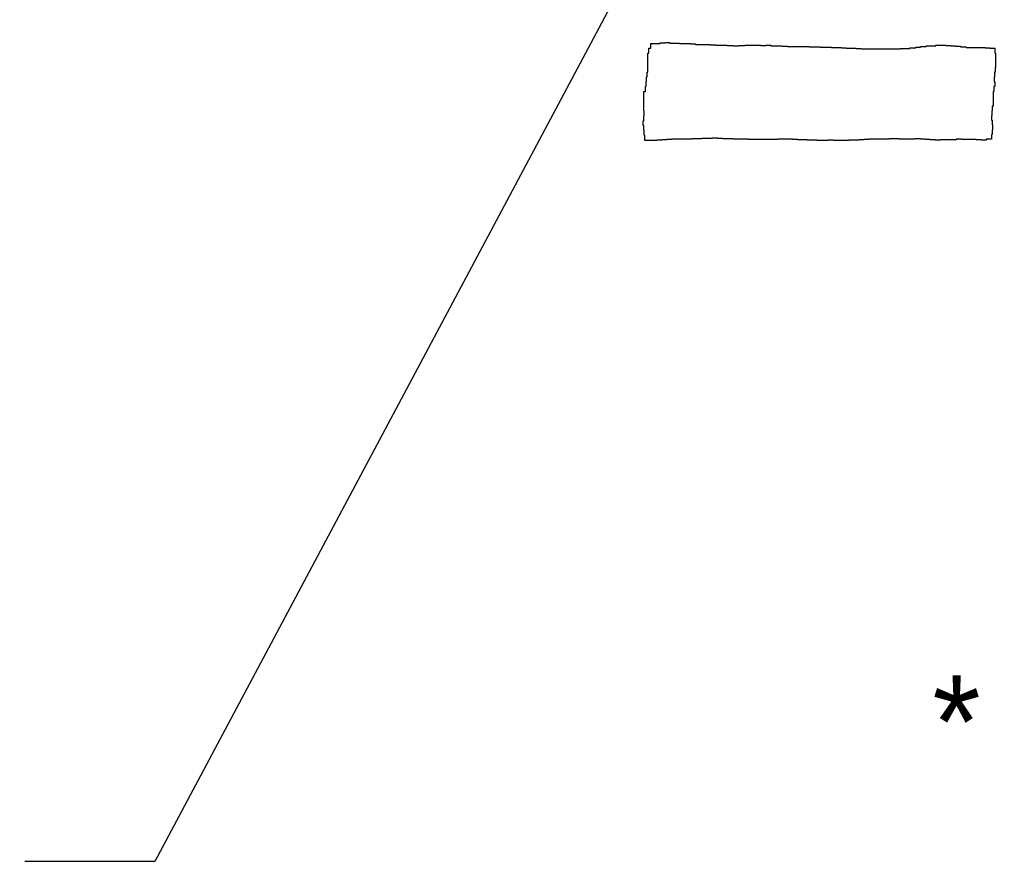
# Paper-space layout 'UM_01' of a CAD drawing. Header units: feet. Extents: x -2.3 to 50.9, y -37.3 to 22.
# Tile 3 of 26: x 23.2 to 24.3, y -34.1 to -33.3. Entities that reach past the tile are written whole.
import ezdxf
from ezdxf.enums import TextEntityAlignment as Align

# ---------------------------------------------------------------- set-up
doc = ezdxf.new("R2010")
doc.units = ezdxf.units.FT
doc.header["$MEASUREMENT"] = 0
doc.layers.add('PS_P_Object', color=92, linetype='Continuous')
doc.layers.add('SH_TextM', color=7, linetype='Continuous')
doc.styles.add('SD Small (0.10)', font='font30.shx', dxfattribs={"height": 0.1})
doc.styles.add('Straight Normal (0.14) Font 30', font='font30', dxfattribs={"height": 0.14})
doc.dimstyles.new('Dec Straight 0', dxfattribs={"dimtxt": 0.14, "dimasz": 0.14, "dimexe": 0.07, "dimexo": 0.07, "dimgap": 0.05, "dimtad": 1, "dimdec": 0, "dimzin": 0, "dimdsep": 46, "dimtxsty": 'Straight Normal (0.14) Font 30', "dimcen": 0.07, "dimclrd": 9, "dimclre": 9, "dimclrt": 256, "dimaunit": 1, "dimadec": 4, "dimazin": 0, "dimtfac": 1, "dimtdec": 0, "dimtofl": 0, "dimtmove": 0, "dimatfit": 3, "dimfxl": 1, "dimtolj": 1, "dimtzin": 0, "dimlwd": 25, "dimlwe": 25, "dimarcsym": 0})

# ---------------------------------------------------------------- blocks, each defined once
blk = doc.blocks.new('SD-117')
at = {"layer": 'PS_P_Object', "color": 5}
for p, q in [((3.2812, 4.2413), (3.2812, 4.2417)), ((3.2812, 4.2417), (3.2862, 4.2417)), ((3.2862, 4.2417), (3.2862, 4.2409)), ((3.2641, 4.2302), (3.2641, 4.2353)), ((3.2641, 4.2353), (3.2662, 4.2353)), ((3.2662, 4.2353), (3.2662, 4.2403)), ((3.2662, 4.2403), (3.2762, 4.2403)), ((3.2762, 4.2403), (3.2762, 4.2413)), ((3.2762, 4.2413), (3.2812, 4.2413)), ((3.2862, 4.2409), (3.2921, 4.2409)), ((3.2921, 4.2409), (3.2921, 4.2407)), ((3.2921, 4.2407), (3.2971, 4.2407)), ((3.2971, 4.2407), (3.2971, 4.2406)), ((3.2971, 4.2406), (3.3026, 4.2406)), ((3.3026, 4.2406), (3.3026, 4.2403)), ((3.3026, 4.2403), (3.3088, 4.2403)), ((3.3088, 4.2403), (3.3088, 4.24)), ((3.3088, 4.24), (3.3142, 4.24)), ((3.3142, 4.24), (3.3142, 4.2394)), ((3.3142, 4.2394), (3.3199, 4.2394)), ((3.3199, 4.2394), (3.3254, 4.2394)), ((3.3254, 4.2394), (3.3306, 4.2394)), ((3.3306, 4.2394), (3.3306, 4.2392)), ((3.3306, 4.2392), (3.3363, 4.2392)), ((3.3363, 4.2392), (3.3363, 4.2388)), ((3.3363, 4.2388), (3.342, 4.2388)), ((3.342, 4.2388), (3.342, 4.2387)), ((3.342, 4.2387), (3.3484, 4.2387)), ((3.3484, 4.2387), (3.3484, 4.2383)), ((3.3484, 4.2383), (3.3547, 4.2383)), ((3.3547, 4.2383), (3.3547, 4.2381)), ((3.3547, 4.2381), (3.3608, 4.2381)), ((3.3608, 4.2381), (3.3608, 4.2383)), ((3.3608, 4.2383), (3.3675, 4.2383)), ((3.3675, 4.2383), (3.3675, 4.2385)), ((3.3675, 4.2385), (3.3734, 4.2385)), ((3.3734, 4.2385), (3.3734, 4.2387)), ((3.3734, 4.2387), (3.3793, 4.2387)), ((3.3793, 4.2387), (3.3848, 4.2387)), ((3.3848, 4.2387), (3.3848, 4.2383)), ((3.3848, 4.2383), (3.3902, 4.2383)), ((3.3902, 4.2383), (3.3902, 4.2385)), ((3.3902, 4.2385), (3.3954, 4.2385)), ((3.3954, 4.2385), (3.3954, 4.2381)), ((3.3954, 4.2381), (3.4018, 4.2381)), ((3.4018, 4.2381), (3.4018, 4.2379)), ((3.4018, 4.2379), (3.4077, 4.2379)), ((3.4077, 4.2379), (3.4077, 4.2376)), ((3.4077, 4.2376), (3.4134, 4.2376)), ((3.4134, 4.2376), (3.4134, 4.2373)), ((3.4134, 4.2373), (3.4195, 4.2373)), ((3.4195, 4.2373), (3.4245, 4.2373)), ((3.4245, 4.2373), (3.4307, 4.2373)), ((3.4307, 4.2373), (3.4307, 4.2372)), ((3.4307, 4.2372), (3.4369, 4.2372)), ((3.4369, 4.2372), (3.4369, 4.237)), ((3.4369, 4.237), (3.4432, 4.237)), ((3.4432, 4.237), (3.4432, 4.2368)), ((3.4432, 4.2368), (3.4487, 4.2368)), ((3.4487, 4.2368), (3.4487, 4.2366)), ((3.4487, 4.2366), (3.4548, 4.2366)), ((3.4548, 4.2366), (3.4548, 4.2364)), ((3.4548, 4.2364), (3.4607, 4.2364)), ((3.4607, 4.2364), (3.4607, 4.2362)), ((3.4607, 4.2362), (3.4657, 4.2362)), ((3.4657, 4.2362), (3.4657, 4.2361)), ((3.4657, 4.2361), (3.4715, 4.2361)), ((3.4715, 4.2361), (3.4715, 4.2358)), ((3.4715, 4.2358), (3.4766, 4.2358)), ((3.4766, 4.2358), (3.4766, 4.2355)), ((3.4766, 4.2355), (3.4819, 4.2355)), ((3.4819, 4.2355), (3.4819, 4.2353)), ((3.4819, 4.2353), (3.4874, 4.2353)), ((3.4874, 4.2353), (3.4874, 4.2351)), ((3.4874, 4.2351), (3.4928, 4.2351)), ((3.4928, 4.2351), (3.4928, 4.2349)), ((3.4928, 4.2349), (3.498, 4.2349)), ((3.498, 4.2349), (3.498, 4.2347)), ((3.498, 4.2347), (3.5037, 4.2347)), ((3.5037, 4.2347), (3.5089, 4.2347)), ((3.5089, 4.2347), (3.5156, 4.2347)), ((3.5156, 4.2347), (3.5156, 4.2346)), ((3.5156, 4.2346), (3.5226, 4.2346)), ((3.5226, 4.2346), (3.5226, 4.2347)), ((3.5226, 4.2347), (3.529, 4.2347)), ((3.529, 4.2347), (3.529, 4.2349)), ((3.529, 4.2349), (3.5347, 4.2349)), ((3.5347, 4.2349), (3.5347, 4.2351)), ((3.5347, 4.2351), (3.5399, 4.2351)), ((3.5399, 4.2351), (3.5453, 4.2351)), ((3.5453, 4.2351), (3.5453, 4.2357)), ((3.5453, 4.2357), (3.5515, 4.2357)), ((3.5515, 4.2357), (3.5515, 4.2366)), ((3.5515, 4.2366), (3.5567, 4.2366)), ((3.5567, 4.2366), (3.5567, 4.2372)), ((3.5567, 4.2372), (3.5626, 4.2372)), ((3.5626, 4.2372), (3.5626, 4.2379)), ((3.5626, 4.2379), (3.5679, 4.2379)), ((3.5679, 4.2379), (3.5679, 4.2381)), ((3.5679, 4.2381), (3.5732, 4.2381)), ((3.5732, 4.2381), (3.5732, 4.2385)), ((3.5732, 4.2385), (3.5788, 4.2385)), ((3.5788, 4.2385), (3.5841, 4.2385)), ((3.5841, 4.2385), (3.5841, 4.2383)), ((3.5841, 4.2383), (3.5893, 4.2383)), ((3.5893, 4.2383), (3.5893, 4.2379)), ((3.5893, 4.2379), (3.5943, 4.2379)), ((3.5943, 4.2379), (3.5943, 4.2376)), ((3.5943, 4.2376), (3.5997, 4.2376)), ((3.5997, 4.2376), (3.5997, 4.2368)), ((3.5997, 4.2368), (3.6059, 4.2368)), ((3.6059, 4.2368), (3.6059, 4.2361)), ((3.6059, 4.2361), (3.6111, 4.2361)), ((3.6111, 4.2361), (3.6161, 4.2361)), ((3.6161, 4.2361), (3.6211, 4.2361)), ((3.6211, 4.2361), (3.6264, 4.2361)), ((3.6264, 4.2361), (3.6264, 4.2358)), ((3.6264, 4.2358), (3.6314, 4.2358)), ((3.6314, 4.2358), (3.6314, 4.2355)), ((3.6314, 4.2355), (3.6364, 4.2355)), ((3.6364, 4.2355), (3.6364, 4.2353)), ((3.6364, 4.2353), (3.6369, 4.2353)), ((3.6366, 4.2351), (3.6366, 4.2301)), ((3.6369, 4.2353), (3.6369, 4.2355)), ((3.2628, 4.225), (3.2628, 4.2302)), ((3.2628, 4.2302), (3.2641, 4.2302)), ((3.2628, 4.2197), (3.2628, 4.225)), ((3.6366, 4.2301), (3.6375, 4.2301)), ((3.6375, 4.225), (3.6373, 4.225)), ((3.6373, 4.225), (3.6373, 4.2199)), ((3.6375, 4.2301), (3.6375, 4.225)), ((3.2628, 4.2147), (3.2628, 4.2197)), ((3.263, 4.2147), (3.2628, 4.2147)), ((3.263, 4.2096), (3.263, 4.2147)), ((3.6373, 4.2147), (3.637, 4.2147)), ((3.637, 4.2147), (3.637, 4.2095)), ((3.6373, 4.2199), (3.6373, 4.2147)), ((3.2616, 4.1991), (3.2616, 4.2046)), ((3.2616, 4.2046), (3.2623, 4.2046)), ((3.2623, 4.2046), (3.2623, 4.2096)), ((3.2623, 4.2096), (3.263, 4.2096)), ((3.6364, 4.2042), (3.6359, 4.2042)), ((3.6359, 4.2042), (3.6359, 4.1991)), ((3.637, 4.2095), (3.6364, 4.2095)), ((3.6364, 4.2095), (3.6364, 4.2042)), ((3.2585, 4.1834), (3.2585, 4.1886)), ((3.2585, 4.1886), (3.2603, 4.1886)), ((3.2603, 4.1886), (3.2603, 4.1941)), ((3.2603, 4.1941), (3.2612, 4.1941)), ((3.2612, 4.1941), (3.2612, 4.1991)), ((3.2612, 4.1991), (3.2616, 4.1991)), ((3.6357, 4.1888), (3.6348, 4.1888)), ((3.6348, 4.1888), (3.6348, 4.1836)), ((3.6366, 4.1941), (3.6357, 4.1941)), ((3.6357, 4.1941), (3.6357, 4.1888)), ((3.6359, 4.1991), (3.6366, 4.1991)), ((3.6366, 4.1991), (3.6366, 4.1941)), ((3.2585, 4.178), (3.2585, 4.1834)), ((3.2585, 4.1729), (3.2585, 4.178)), ((3.6348, 4.1836), (3.6348, 4.1782)), ((3.6348, 4.1782), (3.635, 4.1782)), ((3.635, 4.1782), (3.635, 4.1729)), ((3.2587, 4.1729), (3.2585, 4.1729)), ((3.2587, 4.1678), (3.2587, 4.1729)), ((3.2589, 4.1678), (3.2587, 4.1678)), ((3.2589, 4.1624), (3.2589, 4.1678)), ((3.6339, 4.1678), (3.6334, 4.1678)), ((3.6334, 4.1678), (3.6334, 4.1628)), ((3.635, 4.1729), (3.6339, 4.1729)), ((3.6339, 4.1729), (3.6339, 4.1678)), ((3.258, 4.1521), (3.258, 4.1573)), ((3.258, 4.1573), (3.2587, 4.1573)), ((3.2587, 4.1573), (3.2587, 4.1624)), ((3.2587, 4.1624), (3.2589, 4.1624)), ((3.6334, 4.1628), (3.6332, 4.1628)), ((3.6332, 4.1628), (3.6332, 4.1577)), ((3.6332, 4.1577), (3.6339, 4.1577)), ((3.6339, 4.1577), (3.6339, 4.1527)), ((3.2585, 4.1521), (3.258, 4.1521)), ((3.2585, 4.1471), (3.2585, 4.1521)), ((3.2591, 4.1471), (3.2585, 4.1471)), ((3.2591, 4.1418), (3.2591, 4.1471)), ((3.6339, 4.1527), (3.6343, 4.1527)), ((3.6343, 4.1476), (3.6339, 4.1476)), ((3.6339, 4.1476), (3.6339, 4.1426)), ((3.6343, 4.1527), (3.6343, 4.1476)), ((3.2598, 4.1418), (3.2591, 4.1418)), ((3.2598, 4.1367), (3.2598, 4.1418)), ((3.2598, 4.136), (3.2598, 4.1362)), ((3.2628, 4.136), (3.2598, 4.136)), ((3.2628, 4.1358), (3.2628, 4.136)), ((3.2678, 4.1358), (3.2628, 4.1358)), ((3.2728, 4.136), (3.2678, 4.136)), ((3.2678, 4.136), (3.2678, 4.1358)), ((3.278, 4.1362), (3.2728, 4.1362)), ((3.2728, 4.1362), (3.2728, 4.136)), ((3.2835, 4.1366), (3.278, 4.1366)), ((3.278, 4.1366), (3.278, 4.1362)), ((3.2887, 4.1369), (3.2835, 4.1369)), ((3.2835, 4.1369), (3.2835, 4.1366)), ((3.294, 4.1373), (3.2887, 4.1373)), ((3.2887, 4.1373), (3.2887, 4.1369)), ((3.2997, 4.1373), (3.294, 4.1373)), ((3.3051, 4.1375), (3.2997, 4.1375)), ((3.2997, 4.1375), (3.2997, 4.1373)), ((3.3051, 4.1373), (3.3051, 4.1375)), ((3.3106, 4.1373), (3.3051, 4.1373)), ((3.3158, 4.1377), (3.3106, 4.1377)), ((3.3106, 4.1377), (3.3106, 4.1373)), ((3.3211, 4.1377), (3.3158, 4.1377)), ((3.327, 4.1381), (3.3211, 4.1381)), ((3.3211, 4.1381), (3.3211, 4.1377)), ((3.3324, 4.1382), (3.327, 4.1382)), ((3.327, 4.1382), (3.327, 4.1381)), ((3.3379, 4.1384), (3.3324, 4.1384)), ((3.3324, 4.1384), (3.3324, 4.1382)), ((3.3379, 4.1382), (3.3379, 4.1384)), ((3.3435, 4.1382), (3.3379, 4.1382)), ((3.3435, 4.1379), (3.3435, 4.1382)), ((3.3488, 4.1379), (3.3435, 4.1379)), ((3.3488, 4.1377), (3.3488, 4.1379)), ((3.3547, 4.1377), (3.3488, 4.1377)), ((3.3547, 4.1375), (3.3547, 4.1377)), ((3.3604, 4.1375), (3.3547, 4.1375)), ((3.3604, 4.1373), (3.3604, 4.1375)), ((3.3654, 4.1373), (3.3604, 4.1373)), ((3.3707, 4.1373), (3.3654, 4.1373)), ((3.3707, 4.1369), (3.3707, 4.1373)), ((3.3761, 4.1369), (3.3707, 4.1369)), ((3.3811, 4.1369), (3.3761, 4.1369)), ((3.3868, 4.1369), (3.3811, 4.1369)), ((3.3922, 4.1369), (3.3868, 4.1369)), ((3.3977, 4.1371), (3.3922, 4.1371)), ((3.3922, 4.1371), (3.3922, 4.1369)), ((3.4027, 4.1371), (3.3977, 4.1371)), ((3.4084, 4.1373), (3.4027, 4.1373)), ((3.4027, 4.1373), (3.4027, 4.1371)), ((3.4136, 4.1373), (3.4084, 4.1373)), ((3.4189, 4.1373), (3.4136, 4.1373)), ((3.4189, 4.1371), (3.4189, 4.1373)), ((3.4243, 4.1371), (3.4189, 4.1371)), ((3.4243, 4.1367), (3.4243, 4.1371)), ((3.4295, 4.1367), (3.4243, 4.1367)), ((3.4295, 4.1366), (3.4295, 4.1367)), ((3.4346, 4.1366), (3.4295, 4.1366)), ((3.4346, 4.1362), (3.4346, 4.1366)), ((3.4398, 4.1362), (3.4346, 4.1362)), ((3.4451, 4.1362), (3.4398, 4.1362)), ((3.4451, 4.136), (3.4451, 4.1362)), ((3.4512, 4.136), (3.4451, 4.136)), ((3.4571, 4.136), (3.4512, 4.136)), ((3.4626, 4.1362), (3.4571, 4.1362)), ((3.4571, 4.1362), (3.4571, 4.136)), ((3.4626, 4.136), (3.4626, 4.1362)), ((3.4678, 4.136), (3.4626, 4.136)), ((3.4733, 4.136), (3.4678, 4.136)), ((3.4792, 4.136), (3.4733, 4.136)), ((3.4853, 4.1362), (3.4792, 4.1362)), ((3.4792, 4.1362), (3.4792, 4.136)), ((3.4906, 4.1362), (3.4853, 4.1362)), ((3.4956, 4.1366), (3.4906, 4.1366)), ((3.4906, 4.1366), (3.4906, 4.1362)), ((3.5015, 4.1371), (3.4956, 4.1371)), ((3.4956, 4.1371), (3.4956, 4.1366)), ((3.5067, 4.1373), (3.5015, 4.1373)), ((3.5015, 4.1373), (3.5015, 4.1371)), ((3.5124, 4.1373), (3.5067, 4.1373)), ((3.5178, 4.1375), (3.5124, 4.1375)), ((3.5124, 4.1375), (3.5124, 4.1373)), ((3.5229, 4.1375), (3.5178, 4.1375)), ((3.5283, 4.1377), (3.5229, 4.1377)), ((3.5229, 4.1377), (3.5229, 4.1375)), ((3.5333, 4.1377), (3.5283, 4.1377)), ((3.5333, 4.1375), (3.5333, 4.1377)), ((3.5392, 4.1375), (3.5333, 4.1375)), ((3.5392, 4.1373), (3.5392, 4.1375)), ((3.5447, 4.1373), (3.5392, 4.1373)), ((3.5506, 4.1373), (3.5447, 4.1373)), ((3.5565, 4.1377), (3.5506, 4.1377)), ((3.5506, 4.1377), (3.5506, 4.1373)), ((3.5565, 4.1373), (3.5565, 4.1377)), ((3.5615, 4.1373), (3.5565, 4.1373)), ((3.5615, 4.1369), (3.5615, 4.1373)), ((3.5668, 4.1369), (3.5615, 4.1369)), ((3.5668, 4.1366), (3.5668, 4.1369)), ((3.5725, 4.1366), (3.5668, 4.1366)), ((3.5725, 4.1364), (3.5725, 4.1366)), ((3.5782, 4.1364), (3.5725, 4.1364)), ((3.5841, 4.1366), (3.5782, 4.1366)), ((3.5782, 4.1366), (3.5782, 4.1364)), ((3.5893, 4.1366), (3.5841, 4.1366)), ((3.5952, 4.1367), (3.5893, 4.1367)), ((3.5893, 4.1367), (3.5893, 4.1366)), ((3.6006, 4.1373), (3.5952, 4.1373)), ((3.5952, 4.1373), (3.5952, 4.1367)), ((3.6006, 4.1369), (3.6006, 4.1373)), ((3.6059, 4.1369), (3.6006, 4.1369)), ((3.6109, 4.1369), (3.6059, 4.1369)), ((3.6164, 4.1369), (3.6109, 4.1369)), ((3.6164, 4.1366), (3.6164, 4.1369)), ((3.622, 4.1366), (3.6164, 4.1366)), ((3.622, 4.1362), (3.622, 4.1366)), ((3.6273, 4.1362), (3.622, 4.1362)), ((3.633, 4.1375), (3.6273, 4.1375)), ((3.6273, 4.1375), (3.6273, 4.1362)), ((3.6339, 4.1426), (3.633, 4.1426)), ((3.633, 4.1426), (3.633, 4.1375))]:
    blk.add_line(p, q, dxfattribs=at)
at = {"layer": 'SH_TextM', "style": 'SD Small (0.10)'}
blk.add_text('* REFER TO SD-118', height=0.1, dxfattribs=at).set_placement((3.5694, 3.5097), align=Align.MIDDLE_LEFT)
at = {"layer": 'SH_TextM', "annotation_type": 0, "has_hookline": 1, "hookline_direction": 1, "text_width": 1.4667}
blk.add_leader([(3.369, 4.5553), (2.732, 3.3594), (2.592, 3.3594)], dimstyle='Dec Straight 0', override={"dimexo": 0.0625, "dimgap": 0.05, "dimtad": 0}, dxfattribs=at)

psp = doc.layouts.new('UM_01')

# ---------------------------------------------------------------- block references
at = {"xscale": 0.9561843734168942, "yscale": 0.9561843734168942, "zscale": 0.07968203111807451}
psp.add_blockref('SD-117', (20.7661, -37.3423), dxfattribs=at)

doc.saveas('drawing.dxf')
